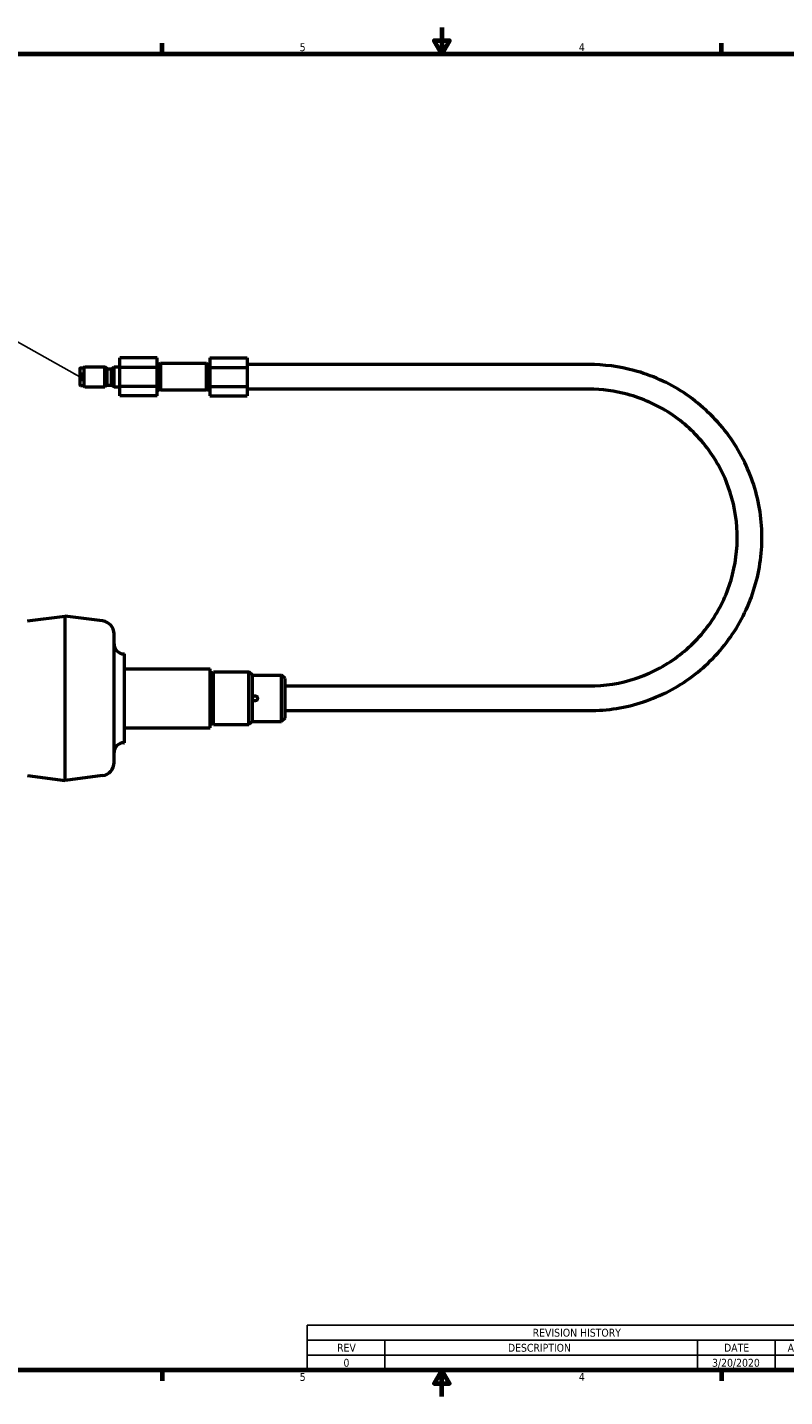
# Model space of a CAD drawing. Header units: inches. Extents: x 0.1 to 33.9, y 0.6 to 21.4.
# Tile 2 of 3: x 10.7 to 22.2, y 0.6 to 21.4. Entities that reach past the tile are written whole.
import ezdxf

# ---------------------------------------------------------------- set-up
doc = ezdxf.new("R2010")
doc.units = ezdxf.units.IN
doc.header["$MEASUREMENT"] = 0
for name, color, linetype, lineweight in [('Border (ANSI)', 7, 'Continuous', 70), ('Symbol (ANSI)', 7, 'Continuous', 25), ('Visible (ANSI)', 7, 'Continuous', 50)]:
    doc.layers.add(name, color=color, linetype=linetype, lineweight=lineweight)
doc.styles.add('Note Text (ANSI)', font='tahoma.ttf')
doc.dimstyles.new('Default (ANSI)$7', dxfattribs={"dimtxt": 0.12, "dimasz": 0.098425, "dimexe": 0.125, "dimexo": 0.0625, "dimgap": 0.031496, "dimtad": 0, "dimtih": 1, "dimtoh": 1, "dimrnd": 1e-08, "dimzin": 4, "dimdsep": 46, "dimtxsty": 'Note Text (ANSI)', "dimcen": 0.09, "dimdle": 0.393701, "dimclrd": 256, "dimclre": 256, "dimclrt": 256, "dimadec": 0, "dimazin": 1, "dimtfac": 1, "dimtofl": 0, "dimtmove": 0, "dimatfit": 3, "dimfxl": 1, "dimtolj": 1, "dimtzin": 4, "dimlwd": -1, "dimlwe": -1, "dimarcsym": 0})

# ---------------------------------------------------------------- blocks, each defined once
blk = doc.blocks.new('Borders Default Border')
at = {"layer": 'Border (ANSI)'}
for p, q in [((12.75, 21), (12.75, 21.16)), ((21.25, 21), (21.25, 21.16)), ((12.75, 1), (12.75, 0.84)), ((21.25, 1), (21.25, 0.84))]:
    blk.add_line(p, q, dxfattribs=at)
at = {"layer": 'Border (ANSI)', "flags": 128}
for points in [[(17, 21.4), (17, 21), (16.885, 21.2), (17.115, 21.2), (17, 21)], [(0.5, 1), (0.5, 21), (33.5, 21), (33.5, 1), (0.5, 1)], [(17, 0.6), (17, 1), (16.885, 0.8), (17.115, 0.8), (17, 1)]]:
    blk.add_lwpolyline(points, dxfattribs=at)
at = {"layer": 'Border (ANSI)', "char_height": 0.12, "attachment_point": 7, "style": 'Note Text (ANSI)'}
for s, insert in [('5', (14.84, 21.037)), ('4', (19.083, 21.04)), ('5', (14.84, 0.837)), ('4', (19.083, 0.84))]:
    blk.add_mtext(s, dxfattribs=dict(at, insert=insert))
blk = doc.blocks.new('REVISION HISTORY')
at = {"layer": 'Symbol (ANSI)'}
for p, q in [((14.953, 1.686), (23.25, 1.686)), ((14.953, 1.686), (14.953, 1.457)), ((23.25, 1.686), (23.25, 1.457)), ((14.953, 1.457), (23.25, 1.457)), ((14.953, 1.457), (14.953, 1.229)), ((16.134, 1.457), (16.134, 1.229)), ((20.888, 1.457), (20.888, 1.229)), ((22.069, 1.457), (22.069, 1.229)), ((23.25, 1.457), (23.25, 1.229)), ((14.953, 1.229), (23.25, 1.229)), ((14.953, 1.229), (14.953, 1)), ((16.134, 1.229), (16.134, 1)), ((20.888, 1.229), (20.888, 1)), ((22.069, 1.229), (22.069, 1)), ((23.25, 1.229), (23.25, 1)), ((14.953, 1), (23.25, 1))]:
    blk.add_line(p, q, dxfattribs=at)
at = {"layer": 'Symbol (ANSI)', "char_height": 0.12, "attachment_point": 7, "style": 'Note Text (ANSI)'}
for s, insert in [('REVISION HISTORY', (18.381, 1.509)), ('REV', (15.408, 1.283)), ('DESCRIPTION', (18.005, 1.28)), ('DATE', (21.29, 1.283)), ('APPROVED', (22.257, 1.28)), ('0', (15.505, 1.052)), ('3/20/2020', (21.108, 1.039))]:
    blk.add_mtext(s, dxfattribs=dict(at, insert=insert))

msp = doc.modelspace()

# ---------------------------------------------------------------- linework, layer by layer
at = {"layer": 'Visible (ANSI)'}
for p, q in [((11.564, 15.951), (11.564, 16.231)), ((11.574, 16.241), (11.879, 16.241)), ((11.879, 15.941), (11.879, 16.241)), ((11.914, 16.215), (11.879, 16.241)), ((11.979, 16.215), (12.019, 16.241)), ((12.019, 15.941), (12.019, 16.241)), ((12.019, 16.241), (12.104, 16.241)), ((12.673, 16.38), (12.104, 16.38)), ((12.104, 16.235), (12.104, 16.38)), ((12.673, 16.235), (12.104, 16.235)), ((12.104, 15.947), (12.104, 16.235)), ((12.673, 16.235), (12.673, 16.38)), ((12.673, 15.947), (12.673, 16.235)), ((12.675, 16.292), (12.68, 16.292)), ((12.689, 16.277), (12.708, 16.285)), ((12.707, 16.285), (12.71, 16.289)), ((12.712, 16.287), (12.71, 16.289)), ((12.712, 16.287), (12.725, 16.294)), ((12.712, 16.261), (12.712, 16.287)), ((12.725, 16.294), (12.725, 15.889)), ((13.422, 16.294), (12.725, 16.294)), ((13.422, 15.889), (13.422, 16.294)), ((13.435, 16.287), (13.422, 16.294)), ((13.435, 16.287), (13.437, 16.289)), ((13.435, 16.287), (13.435, 16.098)), ((13.437, 16.289), (13.439, 16.285)), ((13.457, 16.277), (13.439, 16.285)), ((13.471, 16.292), (13.466, 16.292)), ((13.473, 16.38), (13.473, 16.235)), ((13.473, 16.38), (14.042, 16.38)), ((13.473, 16.235), (14.042, 16.235)), ((13.473, 16.235), (13.473, 15.947)), ((14.042, 16.38), (14.042, 16.235)), ((19.237, 16.279), (14.042, 16.279)), ((14.042, 16.235), (14.042, 15.947)), ((11.496, 16.213), (11.496, 15.97)), ((11.564, 16.223), (11.506, 16.223)), ((11.522, 16.091), (11.537, 16.157)), ((11.537, 16.025), (11.522, 16.091)), ((11.537, 16.157), (11.564, 16.157)), ((11.564, 16.025), (11.537, 16.025)), ((11.914, 15.967), (11.914, 16.215)), ((11.914, 16.215), (11.979, 16.215)), ((11.979, 15.967), (11.979, 16.215)), ((13.441, 16.017), (13.441, 16.188)), ((11.506, 15.96), (11.564, 15.96)), ((11.574, 15.941), (11.879, 15.941)), ((11.914, 15.967), (11.879, 15.941)), ((11.914, 15.967), (11.979, 15.967)), ((11.979, 15.967), (12.019, 15.941)), ((12.019, 15.941), (12.104, 15.941)), ((12.673, 15.947), (12.104, 15.947)), ((12.104, 15.802), (12.104, 15.947)), ((12.673, 15.802), (12.673, 15.947)), ((12.674, 15.912), (12.682, 15.908)), ((12.694, 15.889), (12.699, 15.889)), ((12.704, 15.898), (12.699, 15.889)), ((12.704, 15.898), (12.725, 15.889)), ((13.422, 15.889), (12.725, 15.889)), ((13.442, 15.898), (13.422, 15.889)), ((13.447, 15.889), (13.442, 15.898)), ((13.453, 15.889), (13.448, 15.889)), ((13.472, 15.912), (13.464, 15.908)), ((13.473, 15.947), (13.473, 15.802)), ((13.473, 15.947), (14.042, 15.947)), ((14.042, 15.947), (14.042, 15.802)), ((19.237, 15.904), (14.042, 15.904)), ((12.673, 15.802), (12.104, 15.802)), ((13.473, 15.802), (14.042, 15.802)), ((10.7, 12.383), (11.273, 12.458)), ((11.273, 9.958), (11.273, 12.458)), ((11.844, 12.383), (11.273, 12.458)), ((12.018, 10.232), (12.018, 12.185)), ((12.168, 11.883), (12.178, 11.883)), ((12.178, 10.533), (12.178, 11.883)), ((12.178, 11.658), (13.478, 11.658)), ((13.478, 10.758), (13.478, 11.658)), ((13.528, 10.808), (13.528, 11.608)), ((13.528, 11.608), (14.068, 11.608)), ((14.068, 10.808), (14.068, 11.608)), ((14.123, 11.558), (14.068, 11.608)), ((14.123, 11.215), (14.123, 11.558)), ((14.123, 11.558), (14.563, 11.558)), ((14.563, 10.858), (14.563, 11.558)), ((14.618, 11.508), (14.563, 11.558)), ((14.618, 10.908), (14.618, 11.508)), ((14.618, 11.396), (19.237, 11.396)), ((14.123, 10.858), (14.123, 11.201)), ((14.123, 10.858), (14.068, 10.808)), ((14.123, 10.858), (14.563, 10.858)), ((14.618, 10.908), (14.563, 10.858)), ((14.618, 11.021), (19.237, 11.021)), ((12.178, 10.758), (13.478, 10.758)), ((13.528, 10.808), (14.068, 10.808)), ((12.168, 10.533), (12.178, 10.533)), ((10.7, 10.034), (11.273, 9.958)), ((11.844, 10.033), (11.273, 9.958))]:
    msp.add_line(p, q, dxfattribs=at)
for centre, radius, start, end in [((11.574, 16.231), 0.01, 89.9999, 179.9999), ((11.506, 16.213), 0.01, 89.9999, 179.9999), ((11.506, 15.97), 0.01, 179.9999, 269.9999), ((11.574, 15.951), 0.01, 179.9999, 269.9999), ((11.818, 12.185), 0.2, 0, 82.5), ((12.168, 12.033), 0.15, 180, 270), ((13.503, 11.574), 0.025, 0, 180), ((13.503, 10.842), 0.025, 180, 0), ((12.168, 10.383), 0.15, 90, 180), ((11.818, 10.232), 0.2, 277.5, 0)]:
    msp.add_arc(centre, radius, start, end, dxfattribs=at)
for points in [[(12.673, 16.289), (12.674, 16.29), (12.674, 16.291), (12.675, 16.292)], [(12.681, 16.292), (12.684, 16.287), (12.687, 16.282), (12.69, 16.277)], [(13.457, 16.277), (13.46, 16.282), (13.463, 16.287), (13.466, 16.292)], [(13.472, 16.292), (13.472, 16.291), (13.473, 16.29), (13.473, 16.289)], [(12.675, 15.912), (12.674, 15.911), (12.674, 15.911), (12.673, 15.91)], [(12.693, 15.89), (12.69, 15.896), (12.686, 15.902), (12.682, 15.909)], [(13.464, 15.908), (13.46, 15.902), (13.457, 15.896), (13.453, 15.89)], [(13.473, 15.91), (13.473, 15.911), (13.472, 15.912), (13.472, 15.912)]]:
    msp.add_open_spline(points, degree=3, dxfattribs=at)
for points, knots in [([(12.675, 16.292), (12.675, 16.292), (12.675, 16.292), (12.676, 16.292), (12.676, 16.291), (12.676, 16.29), (12.676, 16.289), (12.676, 16.287), (12.677, 16.286), (12.677, 16.283), (12.677, 16.281), (12.677, 16.279), (12.678, 16.276), (12.678, 16.273), (12.678, 16.269), (12.678, 16.265), (12.679, 16.258), (12.679, 16.249), (12.68, 16.239), (12.68, 16.229), (12.68, 16.217), (12.681, 16.205), (12.681, 16.192), (12.682, 16.179), (12.682, 16.165), (12.683, 16.151), (12.683, 16.137), (12.684, 16.122), (12.684, 16.107), (12.684, 16.092), (12.685, 16.077), (12.685, 16.062), (12.686, 16.047), (12.686, 16.033), (12.687, 16.018), (12.687, 16.004), (12.687, 15.991), (12.688, 15.978), (12.688, 15.966), (12.689, 15.955), (12.689, 15.944), (12.69, 15.934), (12.69, 15.925), (12.691, 15.917), (12.691, 15.91), (12.691, 15.904), (12.692, 15.898), (12.692, 15.894), (12.693, 15.892), (12.693, 15.89), (12.693, 15.889), (12.694, 15.889)], [0.9079945, 0.9079945, 0.9079945, 0.9079945, 0.91015625, 0.91015625, 0.91015625, 0.91210937, 0.91210937, 0.91210937, 0.9140625, 0.9140625, 0.9140625, 0.91601562, 0.91601562, 0.91601562, 0.91796875, 0.91796875, 0.91796875, 0.921875, 0.921875, 0.921875, 0.92578125, 0.92578125, 0.92578125, 0.9296875, 0.9296875, 0.9296875, 0.93359375, 0.93359375, 0.93359375, 0.9375, 0.9375, 0.9375, 0.94140625, 0.94140625, 0.94140625, 0.9453125, 0.9453125, 0.9453125, 0.94921875, 0.94921875, 0.94921875, 0.953125, 0.953125, 0.953125, 0.95703125, 0.95703125, 0.95703125, 0.9609375, 0.9609375, 0.9609375, 0.96372868, 0.96372868, 0.96372868, 0.96372868]), ([(12.68, 16.292), (12.681, 16.292), (12.681, 16.292), (12.681, 16.292), (12.681, 16.29), (12.682, 16.287), (12.682, 16.282), (12.682, 16.28), (12.683, 16.277), (12.683, 16.274), (12.683, 16.271), (12.683, 16.268), (12.684, 16.264), (12.684, 16.256), (12.684, 16.247), (12.685, 16.237), (12.685, 16.226), (12.686, 16.215), (12.686, 16.202), (12.687, 16.19), (12.687, 16.176), (12.687, 16.162), (12.688, 16.148), (12.688, 16.133), (12.689, 16.118), (12.689, 16.104), (12.69, 16.088), (12.69, 16.073), (12.691, 16.059), (12.691, 16.044), (12.691, 16.029), (12.692, 16.015), (12.692, 16.001), (12.693, 15.988), (12.693, 15.976), (12.694, 15.963), (12.694, 15.952), (12.695, 15.942), (12.695, 15.932), (12.695, 15.923), (12.696, 15.915), (12.696, 15.908), (12.697, 15.903), (12.697, 15.897), (12.698, 15.893), (12.698, 15.891), (12.698, 15.889), (12.699, 15.889), (12.699, 15.889)], [0.92415096, 0.92415096, 0.92415096, 0.92415096, 0.92578125, 0.92578125, 0.92578125, 0.9296875, 0.9296875, 0.9296875, 0.93164062, 0.93164062, 0.93164062, 0.93359375, 0.93359375, 0.93359375, 0.9375, 0.9375, 0.9375, 0.94140625, 0.94140625, 0.94140625, 0.9453125, 0.9453125, 0.9453125, 0.94921875, 0.94921875, 0.94921875, 0.953125, 0.953125, 0.953125, 0.95703125, 0.95703125, 0.95703125, 0.9609375, 0.9609375, 0.9609375, 0.96484375, 0.96484375, 0.96484375, 0.96875, 0.96875, 0.96875, 0.97265625, 0.97265625, 0.97265625, 0.9765625, 0.9765625, 0.9765625, 0.97998799, 0.97998799, 0.97998799, 0.97998799]), ([(12.704, 15.898), (12.704, 15.898), (12.704, 15.899), (12.703, 15.903), (12.702, 15.911), (12.701, 15.935), (12.701, 15.949), (12.7, 15.976), (12.699, 15.986), (12.699, 16.017), (12.698, 16.039), (12.697, 16.074), (12.697, 16.087), (12.696, 16.122), (12.695, 16.144), (12.695, 16.176), (12.694, 16.187), (12.693, 16.216), (12.693, 16.232), (12.692, 16.259), (12.691, 16.268), (12.69, 16.275), (12.69, 16.276), (12.69, 16.277)], [-3.26879, -3.26879, -3.26879, -3.26879, -3.210993, -3.210993, -3.01727, -3.01727, -2.846279, -2.846279, -2.745807, -2.745807, -2.57341, -2.57341, -2.475027, -2.475027, -2.301374, -2.301374, -2.204788, -2.204788, -2.030245, -2.030245, -1.842226, -1.842226, -1.766329, -1.766329, -1.766329, -1.766329]), ([(12.708, 16.285), (12.708, 16.286), (12.708, 16.285), (12.71, 16.28), (12.711, 16.272), (12.712, 16.261)], [-0.2613254, -0.2613254, -0.2613254, -0.2613254, -0.1766245, -0.1766245, -0.000001, -0.000001, -0.000001, -0.000001]), ([(12.712, 16.261), (12.711, 16.268), (12.711, 16.274), (12.711, 16.283), (12.71, 16.286), (12.71, 16.289), (12.71, 16.29), (12.71, 16.289)], [0.000001, 0.000001, 0.000001, 0.000001, 0.1031312, 0.1031312, 0.2136724, 0.2136724, 0.2881113, 0.2881113, 0.2881113, 0.2881113]), ([(13.437, 16.289), (13.437, 16.29), (13.437, 16.287), (13.438, 16.276), (13.439, 16.265), (13.439, 16.241), (13.44, 16.232), (13.44, 16.212), (13.44, 16.2), (13.441, 16.188)], [0.2632733, 0.2632733, 0.2632733, 0.2632733, 0.404431, 0.404431, 0.6026975, 0.6026975, 0.7034054, 0.7034054, 0.8102243, 0.8102243, 0.8102243, 0.8102243]), ([(13.464, 15.908), (13.464, 15.908), (13.464, 15.908), (13.462, 15.909), (13.461, 15.915), (13.459, 15.934), (13.458, 15.946), (13.457, 15.978), (13.456, 15.998), (13.453, 16.044), (13.452, 16.069), (13.451, 16.104), (13.45, 16.115), (13.449, 16.153), (13.448, 16.176), (13.446, 16.206), (13.446, 16.216), (13.444, 16.243), (13.443, 16.258), (13.442, 16.273), (13.441, 16.277), (13.44, 16.283), (13.44, 16.284), (13.439, 16.285)], [-1.590985, -1.590985, -1.590985, -1.590985, -1.57449, -1.57449, -1.434081, -1.434081, -1.303652, -1.303652, -1.158905, -1.158905, -0.999381, -0.999381, -0.921758, -0.921758, -0.741465, -0.741465, -0.65381, -0.65381, -0.460057, -0.460057, -0.370786, -0.370786, -0.286105, -0.286105, -0.286105, -0.286105]), ([(13.457, 16.277), (13.458, 16.277), (13.458, 16.272), (13.459, 16.261), (13.46, 16.256), (13.46, 16.237), (13.461, 16.221), (13.462, 16.193), (13.462, 16.183), (13.463, 16.152), (13.464, 16.128), (13.465, 16.094), (13.465, 16.083), (13.466, 16.048), (13.466, 16.026), (13.467, 15.995), (13.468, 15.986), (13.469, 15.96), (13.469, 15.945), (13.47, 15.928), (13.47, 15.924), (13.471, 15.916), (13.471, 15.913), (13.472, 15.912)], [-1.739847, -1.739847, -1.739847, -1.739847, -1.570405, -1.570405, -1.484034, -1.484034, -1.301216, -1.301216, -1.215443, -1.215443, -1.034343, -1.034343, -0.949185, -0.949185, -0.769668, -0.769668, -0.685132, -0.685132, -0.507141, -0.507141, -0.423231, -0.423231, -0.301451, -0.301451, -0.301451, -0.301451]), ([(13.473, 16.165), (13.473, 16.169), (13.473, 16.172), (13.473, 16.176), (13.473, 16.182), (13.473, 16.189), (13.472, 16.195), (13.472, 16.202), (13.472, 16.208), (13.472, 16.214), (13.471, 16.22), (13.471, 16.226), (13.471, 16.231), (13.471, 16.242), (13.47, 16.251), (13.47, 16.26), (13.469, 16.264), (13.469, 16.268), (13.469, 16.271), (13.469, 16.274), (13.469, 16.277), (13.468, 16.28), (13.468, 16.283), (13.468, 16.285), (13.468, 16.287), (13.467, 16.288), (13.467, 16.29), (13.467, 16.291), (13.467, 16.292), (13.466, 16.293), (13.466, 16.292)], [0.90330564, 0.90330564, 0.90330564, 0.90330564, 0.90429688, 0.90429688, 0.90429688, 0.90625, 0.90625, 0.90625, 0.90820313, 0.90820313, 0.90820313, 0.91015625, 0.91015625, 0.91015625, 0.9140625, 0.9140625, 0.9140625, 0.91601563, 0.91601563, 0.91601563, 0.91796875, 0.91796875, 0.91796875, 0.91992188, 0.91992188, 0.91992188, 0.921875, 0.921875, 0.921875, 0.92505413, 0.92505413, 0.92505413, 0.92505413]), ([(13.473, 16.282), (13.473, 16.283), (13.473, 16.284), (13.473, 16.285), (13.473, 16.287), (13.473, 16.289), (13.472, 16.29), (13.472, 16.292), (13.472, 16.292), (13.471, 16.292)], [0.903292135, 0.903292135, 0.903292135, 0.903292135, 0.904296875, 0.904296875, 0.904296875, 0.90625, 0.90625, 0.90625, 0.908841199, 0.908841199, 0.908841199, 0.908841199]), ([(19.237, 11.021), (19.517, 11.021), (19.798, 11.066), (20.33, 11.242), (20.582, 11.373), (21.032, 11.708), (21.23, 11.912), (21.552, 12.372), (21.675, 12.627), (21.836, 13.164), (21.873, 13.446), (21.857, 14.007), (21.803, 14.286), (21.611, 14.813), (21.473, 15.061), (21.125, 15.5), (20.916, 15.692), (20.447, 16), (20.188, 16.117), (19.696, 16.248), (19.466, 16.279), (19.237, 16.279)], [1.570788, 1.570788, 1.570788, 1.570788, 1.890789, 1.890789, 2.210789, 2.210789, 2.530789, 2.530789, 2.850789, 2.850789, 3.170789, 3.170789, 3.490788, 3.490788, 3.810788, 3.810788, 4.130787, 4.130787, 4.450788, 4.450788, 4.712388, 4.712388, 4.712388, 4.712388]), ([(12.673, 16.025), (12.674, 16.018), (12.674, 16.012), (12.675, 15.985), (12.676, 15.966), (12.678, 15.937), (12.679, 15.927), (12.681, 15.914), (12.682, 15.91), (12.682, 15.909)], [-1.9822089, -1.9822089, -1.9822089, -1.9822089, -1.9443722, -1.9443722, -1.816597, -1.816597, -1.7004149, -1.7004149, -1.6096485, -1.6096485, -1.6096485, -1.6096485]), ([(13.441, 16.017), (13.44, 16.03), (13.439, 16.043), (13.437, 16.07), (13.436, 16.084), (13.435, 16.098)], [0.000001, 0.000001, 0.000001, 0.000001, 0.1044582, 0.1044582, 0.208084, 0.208084, 0.208084, 0.208084]), ([(13.435, 16.098), (13.435, 16.089), (13.435, 16.08), (13.436, 16.061), (13.436, 16.051), (13.437, 16.023), (13.437, 16.006), (13.438, 15.969), (13.439, 15.95), (13.44, 15.928), (13.44, 15.922), (13.441, 15.906), (13.442, 15.9), (13.442, 15.899), (13.442, 15.898), (13.442, 15.898)], [-4.069727, -4.069727, -4.069727, -4.069727, -4.002812, -4.002812, -3.9245165, -3.9245165, -3.7803152, -3.7803152, -3.5870422, -3.5870422, -3.4953927, -3.4953927, -3.3021692, -3.3021692, -3.2955546, -3.2955546, -3.2955546, -3.2955546]), ([(13.453, 15.89), (13.453, 15.889), (13.453, 15.889), (13.453, 15.89), (13.452, 15.891), (13.452, 15.893), (13.451, 15.897), (13.451, 15.902), (13.45, 15.908), (13.45, 15.915), (13.449, 15.922), (13.449, 15.931), (13.449, 15.941), (13.448, 15.951), (13.448, 15.962), (13.447, 15.975), (13.447, 15.987), (13.446, 16), (13.446, 16.014), (13.445, 16.028), (13.445, 16.042), (13.445, 16.057), (13.444, 16.072), (13.444, 16.087), (13.443, 16.102), (13.443, 16.117), (13.442, 16.132), (13.442, 16.147), (13.442, 16.161), (13.441, 16.175), (13.441, 16.188)], [0.96283779, 0.96283779, 0.96283779, 0.96283779, 0.96484375, 0.96484375, 0.96484375, 0.96875, 0.96875, 0.96875, 0.97265625, 0.97265625, 0.97265625, 0.9765625, 0.9765625, 0.9765625, 0.98046875, 0.98046875, 0.98046875, 0.984375, 0.984375, 0.984375, 0.98828125, 0.98828125, 0.98828125, 0.9921875, 0.9921875, 0.9921875, 0.99609375, 0.99609375, 0.99609375, 1, 1, 1, 1]), ([(13.448, 15.889), (13.448, 15.889), (13.447, 15.889), (13.447, 15.89), (13.447, 15.891), (13.446, 15.894), (13.446, 15.898), (13.445, 15.903), (13.445, 15.909), (13.445, 15.916), (13.444, 15.924), (13.444, 15.933), (13.443, 15.943), (13.443, 15.953), (13.442, 15.965), (13.442, 15.977), (13.442, 15.989), (13.441, 16.003), (13.441, 16.017)], [0.9790869, 0.9790869, 0.9790869, 0.9790869, 0.98046875, 0.98046875, 0.98046875, 0.984375, 0.984375, 0.984375, 0.98828125, 0.98828125, 0.98828125, 0.9921875, 0.9921875, 0.9921875, 0.99609375, 0.99609375, 0.99609375, 1, 1, 1, 1]), ([(12.674, 15.912), (12.674, 15.912), (12.674, 15.912), (12.674, 15.913), (12.674, 15.915), (12.673, 15.918)], [-0.275007, -0.275007, -0.275007, -0.275007, -0.2467417, -0.2467417, -0.1631578, -0.1631578, -0.1631578, -0.1631578]), ([(19.237, 11.396), (19.477, 11.396), (19.718, 11.434), (20.174, 11.586), (20.39, 11.698), (20.776, 11.985), (20.946, 12.16), (21.221, 12.554), (21.328, 12.773), (21.465, 13.234), (21.497, 13.475), (21.483, 13.956), (21.437, 14.195), (21.273, 14.647), (21.154, 14.859), (20.856, 15.236), (20.676, 15.401), (20.274, 15.665), (20.052, 15.765), (19.63, 15.878), (19.434, 15.904), (19.237, 15.904)], [1.570787, 1.570787, 1.570787, 1.570787, 1.890786, 1.890786, 2.210785, 2.210785, 2.530785, 2.530785, 2.850785, 2.850785, 3.170786, 3.170786, 3.490787, 3.490787, 3.810787, 3.810787, 4.130787, 4.130787, 4.450787, 4.450787, 4.712388, 4.712388, 4.712388, 4.712388]), ([(14.123, 11.215), (14.123, 11.218), (14.124, 11.22), (14.127, 11.227), (14.13, 11.231), (14.137, 11.238), (14.141, 11.241), (14.15, 11.245), (14.155, 11.246), (14.164, 11.246), (14.169, 11.245), (14.179, 11.241), (14.183, 11.238), (14.19, 11.231), (14.192, 11.227), (14.196, 11.218), (14.197, 11.213), (14.197, 11.203), (14.196, 11.198), (14.192, 11.189), (14.19, 11.185), (14.183, 11.178), (14.179, 11.175), (14.169, 11.172), (14.164, 11.171), (14.16, 11.171), (14.155, 11.171), (14.15, 11.172), (14.141, 11.175), (14.137, 11.178), (14.13, 11.185), (14.127, 11.189), (14.124, 11.196), (14.123, 11.199), (14.123, 11.201)], [0.1611739, 0.1611739, 0.1611739, 0.1611739, 0.1795449, 0.1795449, 0.2154539, 0.2154539, 0.251363, 0.251363, 0.287272, 0.287272, 0.3231811, 0.3231811, 0.3590902, 0.3590902, 0.3949991, 0.3949991, 0.4309081, 0.4309081, 0.466817, 0.466817, 0.5027259, 0.5027259, 0.538635, 0.538635, 0.5745441, 0.5745441, 0.5745441, 0.6104532, 0.6104532, 0.6463622, 0.6463622, 0.6822712, 0.6822712, 0.7006422, 0.7006422, 0.7006422, 0.7006422]), ([(14.123, 11.201), (14.122, 11.203), (14.122, 11.206), (14.122, 11.21), (14.122, 11.213), (14.123, 11.215)], [0.16858966, 0.16858966, 0.16858966, 0.16858966, 0.18664424, 0.18664424, 0.20469881, 0.20469881, 0.20469881, 0.20469881])]:
    msp.add_open_spline(points, degree=3, knots=knots, dxfattribs=at)

# ---------------------------------------------------------------- block references
msp.add_blockref('Borders Default Border', (0, 0))
at = {"layer": 'Symbol (ANSI)'}
msp.add_blockref('REVISION HISTORY', (0, 0), dxfattribs=at)

# ---------------------------------------------------------------- leaders
at = {"layer": 'Symbol (ANSI)', "annotation_type": 0, "has_hookline": 1, "hookline_direction": 1, "text_width": 2.046}
msp.add_leader([(11.496, 16.091), (10.352, 16.737), (10.254, 16.737)], dimstyle='Default (ANSI)$7', override={"dimtad": 0}, dxfattribs=at)

doc.saveas('drawing.dxf')
